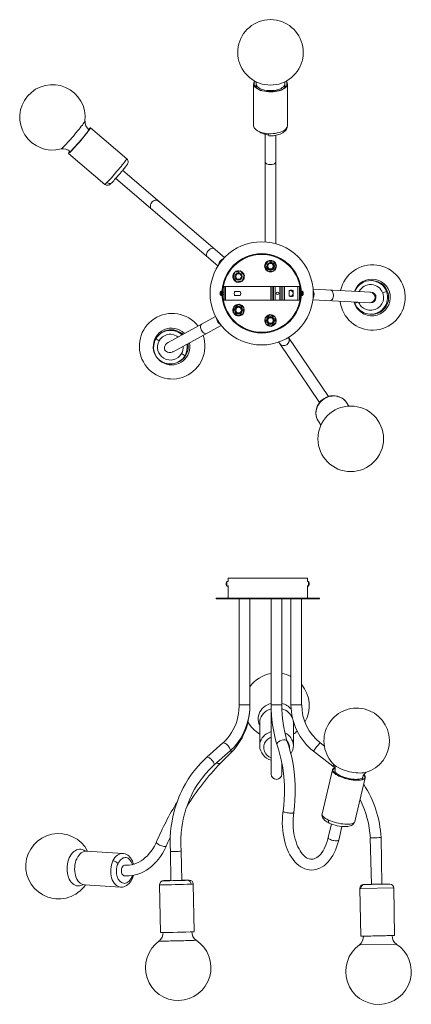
# Model space of a CAD drawing. Header units: millimetres. Extents: x -305 to 1056, y -895 to 352.
# Tile 1 of 2: x -305 to 188, y -888 to 352. Entities that reach past the tile are written whole.
import ezdxf

# ---------------------------------------------------------------- set-up
doc = ezdxf.new("R2010")
doc.units = ezdxf.units.MM

msp = doc.modelspace()

# ---------------------------------------------------------------- linework, layer by layer
at = {"color": 7, "linetype": 'Continuous', "lineweight": 15}
for p, q in [((-10.1, 271.7), (-10.1, 218.9)), ((-6.9, 271.7), (-6.9, 266.8)), ((29.1, 266.8), (29.1, 271.7)), ((32.4, 218.9), (32.4, 271.7)), ((-217.2, 213.5), (-217.6, 213.8)), ((-169.9, 177.3), (-215.5, 216.3)), ((4.4, 209.3), (4.4, 72.6)), ((17.9, 70.2), (17.9, 206.8)), ((-241, 186.5), (-240.6, 186.2)), ((-243.1, 184), (-197.6, 145)), ((-46.8, 52.9), (-175, 162.6)), ((-183.8, 152.4), (-55.1, 42.2)), ((3.7, 42), (7.4, 48.4)), ((7.4, 35.5), (3.7, 42)), ((3.7, 42), (4, 42)), ((7.6, 48.1), (4, 42)), ((4, 42), (7.6, 35.8)), ((6.1, 42.1), (6.1, 42)), ((7.4, 48.4), (14.8, 48.4)), ((7.4, 48.4), (7.6, 48.1)), ((14.7, 48.1), (7.6, 48.1)), ((11.9, 46.9), (11.9, 46.8)), ((14.8, 48.4), (14.7, 48.1)), ((18.2, 42), (14.7, 48.1)), ((14.7, 35.8), (18.2, 42)), ((14.8, 48.4), (18.6, 42)), ((18.6, 42), (14.8, 35.5)), ((18.2, 42), (18.6, 42)), ((-36.4, 27.5), (-34, 34.5)), ((-36.4, 27.5), (-36.1, 27.5)), ((-31.6, 21.8), (-36.4, 27.5)), ((-33.8, 34.3), (-36.1, 27.5)), ((-36.1, 27.5), (-31.5, 22.2)), ((-34.1, 28.1), (-34, 27.9)), ((-34, 34.5), (-26.7, 35.9)), ((-34, 34.5), (-33.8, 34.3)), ((-34, 27.9), (-34, 27.6)), ((-26.8, 35.6), (-33.8, 34.3)), ((-28.4, 33.9), (-28.4, 33.8)), ((-26.7, 35.9), (-26.8, 35.6)), ((-22.2, 30.2), (-26.8, 35.6)), ((-26.7, 35.9), (-21.8, 30.3)), ((-24.5, 23.5), (-22.2, 30.2)), ((-21.8, 30.3), (-24.3, 23.2)), ((-22.2, 30.2), (-21.8, 30.3)), ((7.6, 35.8), (7.4, 35.5)), ((14.8, 35.5), (7.4, 35.5)), ((7.6, 35.8), (14.7, 35.8)), ((14.7, 35.8), (14.8, 35.5)), ((-47.4, -0.8), (-47.4, 16.2)), ((-47.4, 16.2), (47.6, 16.2)), ((-45.4, 16.2), (-45.4, -0.8)), ((-24.3, 23.2), (-31.6, 21.8)), ((-31.5, 22.2), (-31.6, 21.8)), ((-31.5, 22.2), (-24.5, 23.5)), ((-24.5, 23.5), (-24.3, 23.2)), ((11.4, -0.8), (11.4, 16.2)), ((13.4, 16.2), (13.4, -0.8)), ((15, -0.8), (15, 16.2)), ((17, 16.2), (17, -0.8)), ((22.8, -0.8), (22.8, 16.2)), ((24.7, 16.2), (24.7, -0.8)), ((26.7, -0.8), (26.7, 16.2)), ((28.6, 16.2), (28.6, -0.8)), ((45.6, -0.8), (45.6, 16.2)), ((47.6, 16.2), (47.6, -0.8)), ((137.6, 9.3), (64.8, 13)), ((139.7, 23.7), (138.4, 23.8)), ((-52.1, 8.1), (-52.3, 8.1)), ((-52.3, 7.4), (-52.1, 7.4)), ((-52.1, 9), (-52.1, 9)), ((-52.1, 6.4), (-52.1, 6.4)), ((-49.9, 10.5), (-51.3, 10.5)), ((-51.3, 4.9), (-49.9, 4.9)), ((-47.4, 9.2), (-49, 9.2)), ((-49, 6.2), (-47.4, 6.2)), ((-26.9, 10.2), (-34.1, 10.2)), ((-34.1, 5.2), (-26.9, 5.2)), ((34.6, 11.3), (34.6, 4.2)), ((39.6, 4.3), (39.4, 4.1)), ((39.6, 4.2), (39.6, 11.3)), ((49, 9.2), (47.6, 9.2)), ((47.6, 6.2), (49, 6.2)), ((51.3, 10.5), (49.9, 10.5)), ((49.9, 4.9), (51.3, 4.9)), ((52.1, 9), (52.1, 9)), ((52.3, 8.1), (52.1, 8.1)), ((52.1, 7.4), (52.3, 7.4)), ((52.1, 6.4), (52.1, 6.4)), ((-47.4, -0.8), (47.6, -0.8)), ((-36, -16.4), (-35.1, -9)), ((-34.8, -9.2), (-35.6, -16.2)), ((-35.1, -9), (-28.3, -6)), ((-35.1, -9), (-34.8, -9.2)), ((-28.3, -6.4), (-34.8, -9.2)), ((-31.1, -8.8), (-31, -8.9)), ((-28.3, -6), (-28.3, -6.4)), ((-28.3, -6), (-22.3, -10.5)), ((-22.6, -10.6), (-28.3, -6.4)), ((-23.4, -17.7), (-22.6, -10.6)), ((-22.3, -10.5), (-23.2, -17.9)), ((-22.6, -10.6), (-22.3, -10.5)), ((64.5, -0.5), (136.9, -4.2)), ((116.9, -3.2), (117.4, -4.7)), ((-58.1, -21.5), (-117.9, -54)), ((-36, -16.4), (-35.6, -16.2)), ((-30, -20.8), (-36, -16.4)), ((-35.6, -16.2), (-30, -20.5)), ((-30, -20.5), (-23.4, -17.7)), ((-23.2, -17.9), (-30, -20.8)), ((-30, -20.5), (-30, -20.8)), ((-23.4, -17.7), (-23.2, -17.9)), ((4.3, -23.6), (10.2, -19.1)), ((5.2, -31), (4.3, -23.6)), ((4.3, -23.6), (4.6, -23.7)), ((10.3, -19.5), (4.6, -23.7)), ((4.6, -23.7), (5.4, -30.8)), ((6.4, -24.7), (6.5, -24.7)), ((6.7, -25.8), (7.2, -24.4)), ((10.2, -19.1), (10.3, -19.5)), ((10.2, -19.1), (17.1, -22)), ((16.8, -22.3), (10.3, -19.5)), ((16.8, -22.3), (17.1, -22)), ((17.7, -29.3), (16.8, -22.3)), ((17.1, -22), (18, -29.4)), ((136.2, -18.7), (137.5, -18.7)), ((-111.5, -65.9), (-50.8, -32.9)), ((5.2, -31), (5.4, -30.8)), ((12, -33.9), (5.2, -31)), ((5.4, -30.8), (12, -33.6)), ((12, -33.6), (17.7, -29.3)), ((18, -29.4), (12, -33.9)), ((12, -33.6), (12, -33.9)), ((17.7, -29.3), (18, -29.4)), ((-123.8, -40.7), (-125.1, -41.4)), ((84.1, -122.2), (33.7, -47.8)), ((-118.2, -54.2), (-119, -54.6)), ((21.3, -53.5), (22.3, -55.1)), ((22.4, -55.2), (73, -129.8)), ((-112.6, -66.5), (-111.8, -66.1)), ((-104.8, -78.7), (-103.5, -78)), ((109.8, -134.3), (106.7, -129.7)), ((71.5, -153.5), (74.6, -158.2)), ((-44.5, -357.8), (-44.7, -357.8)), ((-44.7, -358.5), (-44.5, -358.5)), ((-44.6, -356.8), (-44.5, -356.8)), ((-44.5, -359.5), (-44.6, -359.5)), ((-42.4, -355.4), (-43.7, -355.4)), ((-42.4, -351.2), (-42.4, -355.4)), ((-42.4, -351.2), (57.6, -351.2)), ((-37.8, -350.9), (19, -350.9)), ((36.2, -350.9), (53.2, -350.9)), ((57.6, -355.4), (57.6, -351.2)), ((58.9, -355.4), (57.6, -355.4)), ((59.7, -356.8), (59.7, -356.8)), ((59.9, -357.8), (59.7, -357.8)), ((59.7, -358.5), (59.9, -358.5)), ((59.7, -359.5), (59.7, -359.5)), ((-43.7, -361), (-42.3, -361)), ((-42.4, -360.1), (-42.4, -360.2)), ((-42.4, -362.1), (-42.4, -376.2)), ((57.5, -360.2), (57.5, -360.1)), ((57.5, -361), (58.9, -361)), ((57.6, -376.2), (57.6, -362.1)), ((-57.4, -376.2), (-57.4, -377.2)), ((72.6, -376.2), (-57.4, -376.2)), ((72.6, -377.2), (-57.4, -377.2)), ((-28.3, -377.2), (-28.3, -510.7)), ((-14.8, -510.7), (-14.8, -377.2)), ((12, -377.2), (12, -597.8)), ((25.5, -515.8), (25.5, -377.2)), ((36.8, -377.2), (36.8, -510.7)), ((50.3, -510.7), (50.3, -377.2)), ((72.6, -377.2), (72.6, -376.2)), ((39.8, -531.4), (40, -533.4)), ((-2.5, -533.4), (-2.5, -562.1)), ((40, -562.1), (40, -533.4)), ((40, -536.3), (40.2, -535.7)), ((40.2, -535.7), (40.8, -534.2)), ((-48.8, -558.6), (-69.1, -576.7)), ((-60.2, -586.8), (-39.8, -568.7)), ((-51.7, -584.1), (-36.4, -568.4)), ((-2.5, -562.1), (-2.5, -562.2)), ((40, -562.1), (40, -561.7)), ((65.3, -569), (89.6, -588)), ((65.3, -569), (65.3, -569)), ((78.9, -562.5), (73.6, -558.4)), ((25.5, -597.8), (25.5, -584)), ((89.1, -592.6), (76, -647.8)), ((89.6, -588), (92.2, -590.1)), ((92.3, -593.3), (91.6, -596.5)), ((117.4, -657.6), (130.5, -602.4)), ((126.6, -604.8), (127.3, -601.6)), ((87.9, -660.7), (83.8, -677.8)), ((97, -680.9), (101, -663.8)), ((136.8, -678.3), (138.1, -736.8)), ((151.5, -736.5), (150.3, -677.8)), ((-174.8, -697.8), (-220.3, -694.9)), ((-114.9, -695.6), (-114.2, -731.9)), ((-100.7, -731.6), (-101.5, -694.9)), ((-223.1, -737.3), (-177.5, -740.2)), ((-128.6, -737.2), (-127.3, -797.2)), ((-84.8, -796.3), (-86.1, -736.3)), ((123.7, -742.1), (124.9, -802.1)), ((167.4, -801.2), (166.2, -741.2)), ((128.2, -802), (128.2, -802)), ((164.2, -801.2), (128.8, -802)), ((164.2, -801.2), (164.2, -801.2)), ((169.6, -811.9), (124, -812.9))]:
    msp.add_line(p, q, dxfattribs=at)
at = {"color": 8, "linetype": 'Continuous', "lineweight": 15}
for p, q in [((-51.6, 5.1), (-51.6, 10.4)), ((-51.3, 4.9), (-51.3, 10.5)), ((51.3, 10.5), (51.3, 4.9)), ((51.6, 10.4), (51.6, 5.1)), ((101.4, -124.6), (101.6, -124.7)), ((-44, -360.8), (-44, -355.5)), ((-43.7, -361), (-43.7, -355.4)), ((58.9, -355.4), (58.9, -361)), ((59.2, -355.5), (59.2, -360.8)), ((-14.8, -510.7), (-28.3, -510.7)), ((25.5, -510.7), (12, -510.7)), ((50.3, -510.7), (36.8, -510.7)), ((166.2, -741.2), (125, -742))]:
    msp.add_line(p, q, dxfattribs=at)
at = {"color": 7, "linetype": 'Continuous', "lineweight": 15, "flags": 128}
for points in [[(-8.9, 275.1), (-9.5, 274), (-10, 272.7), (-10.1, 271.4), (-9.9, 270.1), (-9.3, 268.8), (-8.3, 267.5), (-7, 266.4), (-5.4, 265.3), (-3.5, 264.3), (-1.4, 263.4), (1, 262.7), (3.5, 262.2), (6.1, 261.8), (8.9, 261.6), (11.6, 261.5), (14.4, 261.6), (17.1, 261.9), (19.7, 262.4), (22.2, 263), (24.5, 263.8), (26.5, 264.7), (28.3, 265.7), (29.8, 266.8), (31, 268), (31.8, 269.3), (32.3, 270.6), (32.3, 270.6)], [(-8.4, 274.8), (-8.9, 274), (-9.4, 272.7), (-9.5, 271.4), (-9.3, 270.1), (-8.7, 268.9), (-7.8, 267.7), (-6.5, 266.5), (-4.9, 265.5), (-3.1, 264.5), (-1, 263.7), (1.2, 263), (3.7, 262.4), (6.3, 262.1), (8.9, 261.8), (11.6, 261.8), (14.3, 261.9), (17, 262.2), (19.5, 262.6), (21.9, 263.2), (24.1, 264), (26.1, 264.8), (27.8, 265.8), (29.3, 266.9), (30.4, 268.1), (31.2, 269.3), (31.7, 270.6), (31.7, 270.6)], [(29.1, 271.7), (29.1, 271.3), (28.8, 270.1), (28.2, 269), (27.3, 267.8), (26, 266.8), (24.4, 265.9), (22.6, 265), (20.6, 264.3), (18.4, 263.8), (16, 263.4), (13.6, 263.1), (11, 263.1), (8.5, 263.1), (6.1, 263.4), (3.7, 263.8), (1.5, 264.4), (-0.5, 265.1), (-2.3, 265.9), (-3.8, 266.9), (-5.1, 267.9), (-6, 269), (-6.6, 270.2), (-6.9, 271.4), (-6.9, 271.7)], [(-222.4, 224.7), (-222.5, 224.6), (-222.7, 224.1), (-223.2, 223.3), (-223.8, 222.3), (-224.7, 221.1), (-225.8, 219.7), (-227.1, 218.1), (-228.5, 216.3), (-230, 214.4), (-231.7, 212.4), (-233.5, 210.3), (-235.3, 208.1), (-237.1, 205.9), (-239, 203.8), (-240.8, 201.7), (-242.6, 199.7), (-244.3, 197.8), (-245.9, 196), (-247.4, 194.4), (-248.7, 193), (-249.9, 191.9), (-250.8, 190.9), (-251.6, 190.2), (-252.1, 189.8), (-252.5, 189.6)], [(-241.5, 186.7), (-242, 186), (-242.6, 185.1), (-243, 184.5), (-243.1, 184.1), (-243, 184), (-242.7, 184.2), (-242.2, 184.6), (-241.4, 185.3), (-240.4, 186.3), (-239.2, 187.5), (-237.9, 188.9), (-236.4, 190.6), (-234.8, 192.3), (-233.1, 194.2), (-231.3, 196.3), (-229.5, 198.3), (-227.7, 200.4), (-225.9, 202.6), (-224.2, 204.6), (-222.5, 206.6), (-221, 208.5), (-219.7, 210.2), (-218.4, 211.8), (-217.4, 213.2), (-216.6, 214.3), (-216, 215.2), (-215.6, 215.8), (-215.5, 216.2), (-215.5, 216.3), (-215.9, 216.1), (-216.4, 215.7), (-217.2, 215), (-217.9, 214.3)], [(-241.4, 186.7), (-241.6, 186.4), (-242.2, 185.5), (-242.6, 184.9), (-242.7, 184.6), (-242.6, 184.5), (-242.3, 184.6), (-241.8, 185.1), (-241, 185.8), (-240.1, 186.7), (-238.9, 187.9), (-237.6, 189.3), (-236.2, 190.8), (-234.6, 192.6), (-233, 194.4), (-231.2, 196.4), (-229.5, 198.4), (-227.7, 200.4), (-226, 202.5), (-224.3, 204.5), (-222.7, 206.4), (-221.3, 208.3), (-219.9, 209.9), (-218.7, 211.5), (-217.7, 212.8), (-216.9, 213.9), (-216.4, 214.8), (-216, 215.4), (-215.8, 215.8), (-215.9, 215.9), (-216.3, 215.7), (-216.8, 215.3), (-217.5, 214.6), (-217.9, 214.2)], [(-217.6, 213.8), (-217.6, 213.6), (-217.8, 213.2), (-218.3, 212.5), (-219, 211.5), (-219.8, 210.3), (-220.9, 209), (-222.1, 207.4), (-223.5, 205.8), (-224.9, 204), (-226.5, 202.1), (-228.1, 200.2), (-229.8, 198.3), (-231.4, 196.4), (-233, 194.6), (-234.5, 192.9), (-235.9, 191.4), (-237.2, 190), (-238.3, 188.8), (-239.3, 187.9), (-240, 187.1), (-240.6, 186.7), (-240.9, 186.5), (-241, 186.5)], [(8.9, 208.8), (6.1, 209.1), (3.5, 209.5), (1, 210), (-1.4, 210.7), (-3.5, 211.6), (-5.4, 212.6), (-7, 213.7), (-8.3, 214.8), (-9.3, 216.1), (-9.9, 217.4), (-10.1, 218.7), (-10.1, 218.9)], [(11.1, 206.2), (13.7, 206.3), (14.7, 206.3), (16.4, 206.5), (18.1, 206.8), (19.9, 207.2), (21.7, 207.7), (23.4, 208.3), (25.1, 209.1), (26.6, 210), (28.1, 211), (29.3, 212.1), (30.4, 213.3), (31.3, 214.7), (31.9, 216.1), (32.3, 217.6), (32.4, 218.9)], [(9.1, 206.2), (9.4, 206.2), (11.1, 206.2)], [(-179.4, 157.4), (-177.9, 159.2), (-177.3, 159.9), (-176.3, 161.1), (-175.3, 162.2), (-174.4, 163.4), (-173.5, 164.5), (-172.6, 165.6), (-171.8, 166.6), (-171.1, 167.6), (-170.5, 168.4), (-169.9, 169.1), (-169.5, 169.8), (-169.1, 170.4), (-168.7, 171.1), (-168.5, 171.7), (-168.3, 172.4), (-168.2, 173.2), (-168.2, 174.1), (-168.5, 175.2), (-169, 176.3), (-169.8, 177.2), (-170, 177.3)], [(-197.6, 145.1), (-197.4, 144.9), (-196.4, 144.3), (-195.3, 143.9), (-194.1, 143.8), (-193.1, 144), (-192.3, 144.3), (-191.6, 144.6), (-191.1, 144.9), (-190.3, 145.6), (-189.4, 146.4), (-188.7, 147.1)], [(12.6, 46.7), (11.5, 46.9), (11.4, 47)], [(-28.3, 33.8), (-28.4, 33.8), (-28.9, 33.9)], [(39.6, 10.5), (38.9, 11.1), (38.1, 11.7)], [(38.3, 3.9), (39, 4.3), (39.6, 5)], [(-103, -41), (-100.7, -42.5), (-99.2, -43.8)], [(-117.9, -54), (-120, -55.5), (-121.3, -57.2), (-122.1, -58.8), (-122.4, -60.1), (-122.5, -61.2), (-122.4, -62), (-122.4, -62.4), (-122.3, -62.7), (-122.2, -62.9), (-122.1, -63.1), (-121.8, -63.7), (-121.2, -64.5), (-120, -65.6), (-118.6, -66.3), (-116.7, -66.8), (-114.3, -66.8), (-111.5, -65.9)], [(-119, -54.6), (-118.9, -54.6), (-117.5, -54.1)], [(77.9, -125.1), (75.8, -126.7), (75, -127.4), (73.8, -128.7), (72.6, -130.1), (71.5, -131.8), (70.5, -133.6), (69.6, -135.5), (68.9, -137.6), (68.5, -139.8), (68.3, -142), (68.3, -144.2), (68.6, -146.5), (69.2, -148.7), (70, -150.9), (71.1, -152.9), (71.8, -153.9)], [(-42.4, -360.2), (-42.4, -360.8), (-42.4, -361.4), (-42.4, -361.8), (-42.4, -362.1), (-42.4, -362.1), (-42.4, -362), (-42.4, -361.6), (-42.4, -361), (-42.4, -361)], [(57.6, -361), (57.6, -361.4), (57.6, -361.8), (57.6, -362.1), (57.6, -362.1), (57.6, -362), (57.6, -361.6), (57.6, -361), (57.5, -360.4), (57.5, -360.2)], [(-28.3, -510.7), (-28.3, -512.9), (-28.6, -517.2), (-29.1, -521.5), (-29.9, -525.8), (-31, -529.9), (-32.3, -534), (-33.9, -537.9), (-35.7, -541.7), (-37.8, -545.4), (-40.1, -548.8), (-42.5, -552.1), (-45.2, -555.2), (-47.9, -557.9), (-48.8, -558.6)], [(-39.8, -568.7), (-38, -567), (-34.8, -563.8), (-31.8, -560.3), (-29, -556.6), (-26.4, -552.7), (-24.1, -548.6), (-22, -544.4), (-20.2, -540), (-18.6, -535.5), (-17.3, -530.9), (-16.3, -526.2), (-15.5, -521.4), (-15, -516.6), (-14.8, -512), (-14.8, -510.7)], [(-36.4, -568.4), (-34.8, -566.7), (-32, -563.4), (-29.4, -559.9), (-26.9, -556.1), (-24.7, -552.2), (-22.7, -548.1), (-20.9, -543.8), (-19.3, -539.4), (-18, -534.9), (-16.8, -530.2), (-16, -525.5), (-15.3, -520.7), (-14.9, -515.9), (-14.8, -513)], [(12, -508.8), (9.9, -509.4), (7.3, -510.5), (4.9, -511.9), (2.8, -513.5), (0.8, -515.3), (-0.8, -517.3), (-2.2, -519.5), (-3.3, -521.8), (-4, -524.3), (-4.4, -526.7), (-4.4, -529.3), (-4.1, -531.7), (-3.4, -534.2), (-2.5, -536.3)], [(-2.5, -533.4), (-2.5, -532.9), (-2.3, -530.5), (-1.7, -528.1), (-0.7, -525.8), (0.6, -523.7), (2.2, -521.7), (4.1, -519.9), (6.2, -518.3), (8.5, -517), (11.1, -516), (12, -515.7)], [(19.9, -558.3), (19.9, -558.2), (21.3, -557.1), (23.2, -556.1), (25.3, -555.3), (27.5, -554.9), (29.4, -554.8), (30.9, -555.2), (31.7, -555.9), (31.8, -556.1)], [(40.4, -646.4), (41.3, -638.7), (41.9, -630.9), (42.3, -623), (42.2, -611.2), (41.4, -599.4), (39.9, -587.9), (37.8, -576.6), (36, -569.4), (34, -562.3), (31.8, -556.1)], [(19, -560.3), (21.2, -566.5), (23, -573), (24.7, -579.7), (26.6, -590.1), (28, -600.8), (28.7, -611.7), (28.8, -622.7), (28.5, -630), (27.9, -637.3), (27, -644.5)], [(19.9, -558.3), (19.9, -558.3), (19.1, -559.4), (19.1, -560.5), (19.1, -560.5)], [(-69.1, -576.7), (-76.6, -583.9), (-82.9, -591.1), (-88.2, -597.9), (-92.5, -604.3), (-96, -610.1), (-98.8, -615.2), (-101, -619.6), (-102.7, -623.3), (-104.2, -627), (-105.7, -630.6), (-107, -634.3), (-108.2, -638), (-109.3, -641.6), (-110.5, -646.1), (-111.9, -651.6), (-112.9, -657), (-113.9, -663.3), (-114.7, -670.3), (-115.2, -678.2), (-115.3, -686.8), (-114.9, -695.6)], [(-101.4, -695.1), (-101.8, -686.6), (-101.8, -678.8), (-101.3, -671.7), (-100.6, -665.3), (-99.7, -659.6), (-98.7, -654.6), (-97.5, -649.6), (-96.4, -645.5), (-95.4, -642.2), (-94.3, -638.9), (-93.1, -635.6), (-91.8, -632.2), (-90.4, -628.9), (-88.9, -625.5), (-86.9, -621.6), (-84.4, -617), (-81.9, -612.7), (-78.8, -608), (-75.1, -602.9), (-70.8, -597.7), (-65.9, -592.2), (-60.2, -586.8)], [(92.4, -590), (91.8, -590.2), (90.6, -590.8), (89.8, -591.5), (89.2, -592.2), (89.1, -593.1), (89.3, -594.1), (89.8, -595.1), (90.7, -596.2), (92, -597.2), (93.5, -598.3), (95.3, -599.4), (97.3, -600.4), (99.6, -601.4), (102, -602.3), (104.6, -603.2), (107.3, -603.9), (110, -604.5), (112.7, -605), (115.4, -605.4), (117.9, -605.6), (120.3, -605.7), (122.6, -605.7), (124.6, -605.5), (126.4, -605.2), (127.9, -604.7), (129, -604.2), (129.9, -603.5), (130.4, -602.7), (130.6, -601.8), (130.4, -600.8), (129.8, -599.8), (128.9, -598.8), (128.7, -598.6)], [(92.5, -590.3), (92.3, -590.4), (91.1, -590.9), (90.3, -591.6), (89.8, -592.4), (89.7, -593.3), (89.9, -594.2), (90.4, -595.2), (91.3, -596.2), (92.5, -597.3), (93.9, -598.3), (95.7, -599.3), (97.7, -600.3), (99.9, -601.3), (102.3, -602.2), (104.8, -603), (107.4, -603.7), (110, -604.3), (112.6, -604.8), (115.2, -605.2), (117.7, -605.4), (120, -605.5), (122.2, -605.5), (124.2, -605.3), (125.9, -605), (127.4, -604.5), (128.5, -604), (129.3, -603.3), (129.8, -602.5), (130, -601.7), (129.8, -600.7), (129.2, -599.7), (128.5, -598.8)], [(102.4, -601.3), (100.2, -600.4), (98.3, -599.5), (96.5, -598.5), (95.1, -597.6), (93.9, -596.6), (93, -595.6), (92.5, -594.7), (92.3, -593.8), (92.3, -593.3)], [(130.8, -595.8), (130.1, -595.9), (128.3, -596.3), (126.2, -596.4), (123.9, -596.5), (121.5, -596.4), (118.9, -596.2), (116.2, -595.9), (113.4, -595.4), (110.6, -594.8), (107.9, -594.1), (105.2, -593.3), (102.6, -592.4)], [(127.3, -601.6), (127.1, -602.3), (126.4, -602.9), (125.5, -603.5), (124.2, -603.9), (122.6, -604.2), (120.8, -604.4), (118.8, -604.5), (116.6, -604.4), (114.3, -604.2), (111.9, -603.8), (109.5, -603.3), (107, -602.7), (104.6, -602.1), (102.4, -601.3)], [(27, -644.5), (26.7, -646.8), (26.3, -651.1), (26.1, -655.4), (26, -659.8), (26.2, -664.1), (26.5, -668.4), (27, -672.7), (27.7, -676.9), (28.6, -681), (29.7, -685), (30.9, -688.9), (32.3, -692.6), (33.9, -696.1), (35.6, -699.5), (37.5, -702.6), (39.6, -705.6), (41.8, -708.3), (44.1, -710.7), (46.6, -712.8), (49.2, -714.6), (51.8, -716.1), (54.5, -717.2), (57.3, -718.1), (60, -718.5), (62.8, -718.7), (65.5, -718.5), (68.2, -718.1), (70.8, -717.3), (73.4, -716.2), (76, -714.8), (78.5, -713.2), (80.9, -711.2), (83.2, -708.9), (85.4, -706.3), (87.4, -703.5), (89.4, -700.5), (91.1, -697.2), (92.8, -693.7), (94.2, -690), (95.5, -686.2), (96.6, -682.2), (97, -680.9)], [(83.8, -677.8), (83.4, -679.6), (82.4, -682.9), (81.3, -686.1), (80.1, -689.1), (78.7, -691.8), (77.3, -694.3), (75.8, -696.6), (74.3, -698.6), (72.7, -700.3), (71.1, -701.8), (69.5, -703), (67.9, -703.9), (66.3, -704.6), (64.7, -705), (63.1, -705.2), (61.3, -705.1), (59.7, -704.7), (58.1, -704.1), (56.4, -703.2), (54.7, -702), (53.1, -700.5), (51.5, -698.8), (49.9, -696.8), (48.4, -694.6), (47, -692.1), (45.6, -689.3), (44.4, -686.4), (43.3, -683.3), (42.3, -679.9), (41.4, -676.5), (40.7, -672.9), (40.2, -669.2), (39.8, -665.4), (39.6, -661.5), (39.5, -657.7), (39.7, -653.8), (39.9, -650), (40.4, -646.4)], [(76, -647.8), (76, -648), (75.8, -649.4), (76, -650.8), (76.4, -652.1), (77.1, -653.4), (78.1, -654.7), (79.3, -656), (80.7, -657.1), (82.2, -658), (83.8, -658.9), (85.1, -659.5)], [(85, -659.5), (87.2, -660.5), (89.7, -661.4), (92.4, -662.2), (95.1, -662.9), (97.9, -663.4), (100.4, -663.8), (102.8, -664), (105, -664), (108.5, -663.9), (111.5, -663.2), (113, -662.7), (114.5, -661.7), (116.2, -660.1), (117.4, -657.6)], [(-120.1, -688.5), (-118, -683.7), (-115.2, -677.7)], [(136.9, -678.3), (136.9, -678.3), (137.6, -678.3), (139, -678.2), (140.9, -678.1), (143.1, -678), (143.2, -678)], [(150.2, -677.8), (150.1, -677.8), (149.1, -677.8), (147.6, -677.9), (145.5, -678), (143.3, -678), (143.2, -678)], [(-222.3, -695), (-222.4, -694.9), (-224.1, -693.8), (-225.9, -693), (-227.7, -692.5), (-229.5, -692.5), (-231.4, -692.7), (-233.2, -693.3), (-235, -694.3), (-236.7, -695.5), (-238.3, -697.1), (-239.8, -699), (-241.1, -701.1), (-242.3, -703.4), (-243.2, -705.9), (-244, -708.5), (-244.6, -711.3), (-244.9, -714.1), (-245, -717)], [(-172.8, -726), (-170.7, -726.1), (-166.9, -726), (-163.2, -725.6), (-159.4, -724.8), (-155.8, -723.8), (-152.2, -722.5), (-148.6, -720.8), (-145.2, -718.9), (-141.9, -716.7), (-138.7, -714.2), (-135.6, -711.4), (-132.7, -708.4), (-129.9, -705.1), (-127.3, -701.6), (-124.9, -697.9), (-122.7, -694), (-120.7, -689.9), (-120.1, -688.5)], [(-132.5, -683.2), (-133.3, -685.1), (-135.1, -688.6), (-137.1, -691.9), (-139.2, -695.1), (-141.5, -698), (-143.9, -700.6), (-146.5, -703.1), (-149.1, -705.3), (-151.9, -707.2), (-154.7, -708.8), (-157.7, -710.1), (-160.7, -711.2), (-163.7, -712), (-166.8, -712.4), (-170, -712.6), (-171.9, -712.5)], [(-230, -733.8), (-231.3, -732.1), (-232.6, -730.2), (-233.6, -728), (-234.4, -725.6), (-235, -723), (-235.4, -720.4), (-235.5, -717.6), (-235.4, -714.8), (-235.1, -712.1), (-234.6, -709.4), (-233.8, -706.8), (-232.8, -704.4), (-231.6, -702.2), (-230.3, -700.2), (-228.8, -698.5), (-227.2, -697.1), (-225.5, -696), (-223.7, -695.3), (-221.9, -694.9), (-220.3, -694.9)], [(-161.4, -711.4), (-161.5, -710.9), (-162.1, -709.1), (-162.8, -707.3), (-163.7, -705.5), (-164.7, -703.9), (-165.9, -702.4), (-167.3, -701), (-168.7, -699.9), (-170.3, -699), (-172, -698.3), (-173.8, -697.9), (-174.7, -697.8)], [(-245, -717), (-244.9, -719.8), (-244.5, -722.6), (-244, -725.2), (-243.2, -727.7), (-242.2, -730.1), (-241, -732.2), (-239.7, -734), (-238.2, -735.6), (-236.6, -736.9), (-234.9, -737.8), (-233.1, -738.4), (-231.3, -738.7), (-229.4, -738.6), (-227.6, -738.2), (-225.7, -737.4), (-225, -737)], [(-180.9, -710.3), (-181.4, -711.6), (-181.9, -712.9), (-182.3, -714.5), (-182.8, -717.2), (-183, -720.2), (-182.9, -721.9), (-182.7, -723.6), (-181.9, -727), (-180.6, -730.2), (-178.7, -732.8), (-176.4, -734.6), (-174, -735.4), (-172.7, -735.5), (-171.6, -735.3), (-170.4, -735), (-169.4, -734.5), (-168.1, -733.7), (-167, -732.7), (-166, -731.6), (-164.8, -729.9), (-163.9, -728.2)], [(-172.6, -726), (-173.6, -725.8), (-174.6, -725.3), (-175.4, -724.4), (-176, -723.3), (-176.5, -721.9), (-176.7, -720.4), (-176.7, -718.9), (-176.5, -717.3), (-176.1, -715.9), (-175.4, -714.6), (-174.6, -713.6), (-173.6, -712.9), (-172.6, -712.6), (-172, -712.5)], [(-177.6, -740.2), (-177.3, -740.2), (-175.4, -740.2), (-173.6, -739.8), (-171.8, -739.2), (-170.1, -738.3), (-168.5, -737.1), (-167, -735.7), (-165.6, -734.1), (-164.4, -732.3), (-163.3, -730.4), (-163.2, -730.1)], [(-123.5, -732.1), (-123.3, -732.1), (-122.8, -732.2), (-121.2, -732.2), (-118.8, -732.1), (-115.5, -732.1), (-111.8, -732), (-108, -732), (-106.1, -731.9), (-104.3, -731.9), (-102.6, -731.8), (-101, -731.8), (-99.2, -731.8), (-97.6, -731.7), (-96.2, -731.7), (-94.6, -731.6), (-93.4, -731.6)], [(-114.2, -731.7), (-115.7, -731.8), (-117.3, -731.8), (-118.7, -731.9), (-120.3, -731.9), (-121.5, -732)], [(-121.7, -732), (-122.1, -732), (-122.7, -732), (-123.2, -732.1), (-123.6, -732.1), (-124, -732.1), (-124.4, -732.2), (-124.7, -732.2), (-125.1, -732.3), (-125.7, -732.6), (-126.4, -733), (-127.3, -733.8), (-128, -734.8), (-128.4, -735.9), (-128.6, -737.1), (-128.6, -737.2)], [(129.4, -736.9), (129.2, -737), (128.9, -737), (128.7, -737), (128.5, -737), (128.4, -737), (128.3, -737), (128.2, -737), (128.1, -737), (127.9, -737), (127.4, -737.1), (126.5, -737.5), (125.4, -738.2), (124.6, -739.1), (124, -740.2), (123.7, -741.3), (123.7, -742.1)], [(129.5, -736.9), (130.1, -736.9), (130.8, -736.9), (131.7, -736.9), (133.5, -736.9), (135.9, -736.8), (137.4, -736.8), (139, -736.7), (142.5, -736.7), (146.5, -736.6), (150.4, -736.5), (154, -736.4), (156.9, -736.4), (158.1, -736.3), (159, -736.3), (159.8, -736.3), (160.4, -736.3), (160.8, -736.3), (161, -736.3), (161, -736.3)], [(149.8, -736.5), (150.6, -736.5), (151.2, -736.5), (151.5, -736.5), (151.5, -736.5), (151, -736.5), (150.2, -736.5), (149.2, -736.5), (147.9, -736.6), (146.4, -736.6), (144.8, -736.6), (143.3, -736.7), (141.8, -736.7), (140.5, -736.7), (139.4, -736.7), (138.6, -736.8), (138.2, -736.8), (138.1, -736.8), (138.1, -736.8)], [(153.5, -801.4), (150.8, -801.5), (148.1, -801.5), (145.3, -801.6), (142.5, -801.7), (139.8, -801.7), (137.2, -801.8), (134.8, -801.8), (132.6, -801.9), (130.5, -801.9), (128.8, -802), (127.4, -802), (126.2, -802), (125.5, -802), (125, -802.1), (125, -802.1), (125.3, -802.1), (125.9, -802.1), (126.9, -802), (128, -802)], [(153.3, -801.4), (150.7, -801.5), (148, -801.5), (145.3, -801.6), (142.6, -801.7), (140, -801.7), (137.5, -801.8), (135.1, -801.8), (132.9, -801.9), (131, -801.9), (129.3, -802), (127.9, -802), (126.8, -802), (126, -802), (125.6, -802), (125.6, -802.1), (125.8, -802), (126.5, -802), (127.5, -802), (128.1, -802)], [(128.2, -802), (128.3, -802), (128.8, -802)], [(164.3, -801.2), (164.5, -801.2), (165.6, -801.2), (166.3, -801.2), (166.8, -801.2), (166.8, -801.2), (166.5, -801.2), (165.9, -801.2), (164.9, -801.2), (163.6, -801.2), (162, -801.3), (160.2, -801.3), (158.1, -801.3), (155.7, -801.4), (153.3, -801.4)], [(164.3, -801.2), (165, -801.2), (166.1, -801.2), (166.9, -801.2), (167.3, -801.2), (167.4, -801.2), (167.1, -801.2), (166.5, -801.2), (165.5, -801.2), (164.1, -801.2), (162.5, -801.2), (160.6, -801.3), (158.4, -801.3), (156, -801.4), (153.5, -801.4)], [(-129, -808.1), (-128.9, -808.1), (-128.6, -808.1), (-127.9, -808.1), (-126.8, -808.1), (-125.5, -808.1), (-123.8, -808.1), (-121.9, -808.1), (-119.7, -808.1), (-117.4, -808.1), (-114.8, -808), (-112.1, -808), (-109.3, -807.9), (-106.5, -807.9), (-103.7, -807.8), (-100.8, -807.7), (-98.1, -807.7), (-95.5, -807.6), (-93, -807.5), (-90.7, -807.5), (-88.7, -807.4), (-86.9, -807.3), (-85.4, -807.3), (-84.2, -807.2), (-83.4, -807.2), (-82.9, -807.1), (-82.7, -807.1), (-82.7, -807.1)]]:
    msp.add_lwpolyline(points, dxfattribs=at)
at = {"color": 8, "linetype": 'Continuous', "lineweight": 15, "flags": 128}
for points in [[(8.9, 207.4), (7.3, 207.5), (4.9, 207.9), (2.5, 208.5), (0.1, 209.4), (-1.1, 210), (-2.2, 210.6), (-3.3, 211.6)], [(32.4, 218.9), (32.3, 217.9), (31.8, 216.6), (31, 215.3), (29.8, 214.1), (28.3, 213), (26.5, 211.9), (24.5, 211), (22.2, 210.3), (19.7, 209.7), (17.1, 209.2), (14.4, 208.9), (11.6, 208.8), (8.9, 208.8)], [(-169.9, 177.3), (-169.9, 177.3), (-170.1, 176.9), (-170.4, 176.2), (-171.1, 175.3), (-171.9, 174.2), (-172.9, 172.8), (-174.1, 171.3), (-175.5, 169.5), (-177, 167.6), (-178.6, 165.7), (-180.4, 163.6), (-182.2, 161.5), (-184, 159.4), (-185.8, 157.3), (-187.5, 155.3), (-189.2, 153.4), (-190.8, 151.6), (-192.3, 150), (-193.7, 148.6), (-194.9, 147.3)], [(4.4, 173.1), (4.4, 172.9), (4.7, 172.2), (5.3, 171.5), (6.2, 170.9), (7.4, 170.4), (8.8, 170.1), (10.3, 169.9), (11.9, 169.9), (13.4, 170.1), (14.8, 170.4), (16, 170.9), (17, 171.5), (17.6, 172.2), (17.9, 172.9), (17.9, 173.1)], [(-194.9, 147.3), (-195.8, 146.4), (-196.6, 145.7), (-197.2, 145.2), (-197.5, 145), (-197.6, 145)], [(-138.3, 113.4), (-138.5, 113.6), (-139.4, 114.7), (-139.9, 116), (-140.1, 117.4), (-140, 118.9), (-139.6, 120.3), (-138.8, 121.7), (-137.8, 122.9), (-136.6, 123.9), (-135.2, 124.5), (-133.7, 124.9), (-132.3, 124.9), (-131, 124.5), (-129.8, 123.9), (-129.5, 123.6)], [(-68.5, 53.7), (-68.7, 53.8), (-69.2, 54.7), (-69.5, 55.7), (-69.5, 56.9), (-69.1, 58.2), (-68.6, 59.6), (-67.7, 60.9), (-66.7, 62.1), (-65.6, 63.1), (-64.3, 63.9), (-63.1, 64.4), (-61.9, 64.6), (-60.8, 64.5), (-59.9, 64.1), (-59.7, 63.9)], [(86.5, 11.9), (86.8, 11.9), (87.7, 11.6), (88.6, 10.9), (89.3, 9.9), (89.8, 8.7), (90.2, 7.3), (90.3, 5.7), (90.3, 4.2), (90, 2.7), (89.5, 1.3), (88.8, 0.1), (88, -0.8), (87, -1.4), (86.1, -1.6), (85.8, -1.6)], [(122.1, -3.4), (122.5, -4.3), (123.2, -5.7), (124.1, -7.1), (125.9, -9.1), (128.4, -11.1), (129.8, -11.9), (131.4, -12.6), (135, -13.5), (138.9, -13.6), (142.8, -12.7), (146.4, -10.8), (149.3, -8.3), (150.5, -6.8), (151.5, -5.3), (152.2, -3.7), (152.8, -2.1), (153.2, -0.1), (153.4, 1.8), (153.4, 3.7), (153.1, 6.1), (152.5, 8.2), (152.5, 8.2)], [(-69, -42.8), (-69.2, -42.9), (-70.2, -43.1), (-71.3, -43), (-72.4, -42.5), (-73.5, -41.8), (-74.6, -40.8), (-75.5, -39.5), (-76.2, -38.1), (-76.8, -36.7), (-77, -35.3), (-77.1, -33.9), (-76.8, -32.7), (-76.4, -31.8), (-75.7, -31.1), (-75.5, -30.9)], [(-105.4, -47.2), (-106.9, -46.1), (-110.6, -44.5), (-114.5, -43.9), (-116.4, -43.9), (-118.2, -44.2), (-119.8, -44.6), (-121.4, -45.2), (-123.2, -46.1), (-124.9, -47.2), (-126.3, -48.4), (-127.9, -50.2), (-129.1, -52)], [(71.5, -153.5), (71.2, -153.1), (70, -150.9), (69.1, -148.5), (68.6, -145.9), (68.4, -143.3), (68.5, -140.7), (69, -138.1), (69.9, -135.5), (71.1, -133.1), (72.6, -130.8), (74.3, -128.7), (76.4, -126.8), (78.6, -125.1), (81, -123.8), (83.6, -122.7), (86.2, -122), (88.9, -121.6), (91.7, -121.5), (94.3, -121.8), (96.9, -122.5), (99.3, -123.4), (101.6, -124.7)], [(12, -544.4), (11.1, -544.6), (8.5, -545.7), (6.2, -547), (4.1, -548.5), (2.2, -550.3), (0.6, -552.3), (-0.7, -554.5), (-1.7, -556.8), (-2.3, -559.2), (-2.5, -561.6), (-2.5, -562.1)], [(12, -551.5), (10.1, -552.3), (7.6, -554), (6.5, -555), (5.4, -556.2), (3.6, -559.1), (2.6, -562.4), (2.6, -566), (3.5, -569.4), (5.3, -572.5), (6.4, -573.8), (7.7, -574.9), (9, -575.9), (10.4, -576.7), (12, -577.4)], [(-39.8, -568.7), (-39.6, -568.4), (-39.4, -567.8), (-39.5, -566.9), (-39.9, -565.8), (-40.5, -564.6), (-41.3, -563.4), (-42.2, -562.2), (-43.3, -561), (-44.4, -560), (-45.6, -559.2), (-46.6, -558.7), (-47.5, -558.4), (-48.3, -558.4), (-48.8, -558.6)], [(-38.1, -569), (-39.2, -568.9), (-39.7, -568.7)], [(-60.2, -586.8), (-59.9, -586.5), (-59.8, -585.8), (-59.9, -584.9), (-60.2, -583.9), (-60.8, -582.7), (-61.6, -581.5), (-62.6, -580.2), (-63.7, -579.1), (-64.8, -578.1), (-65.9, -577.3), (-67, -576.8), (-67.9, -576.5), (-68.6, -576.5), (-69.1, -576.7)], [(40.4, -646.4), (40.3, -646.6), (39.8, -646.8), (39.1, -647), (38, -647.1), (36.7, -647.1), (35.2, -647), (33.7, -646.8), (32.1, -646.6), (30.7, -646.3), (29.4, -645.9), (28.3, -645.6), (27.6, -645.2), (27.1, -644.8), (27, -644.5)], [(84.2, -655.7), (82.2, -654.6), (80.4, -653.6), (78.8, -652.5), (77.6, -651.4), (76.7, -650.4), (76.2, -649.3), (76, -648.4), (76, -647.8)], [(84.2, -655.7), (84, -657.5), (84.4, -659), (85.1, -659.5)], [(117.4, -657.6), (117.3, -657.9), (116.8, -658.7), (115.9, -659.4), (114.7, -660), (113.3, -660.4), (111.5, -660.8), (109.5, -661), (107.2, -661), (104.8, -660.9), (102.2, -660.7), (99.6, -660.3), (96.9, -659.8), (94.2, -659.2), (91.5, -658.4), (88.9, -657.6), (86.5, -656.7), (84.2, -655.7)], [(83.8, -677.8), (83.8, -678), (84, -678.6), (84.6, -679.2), (85.5, -679.8), (86.6, -680.4), (88, -680.9), (89.5, -681.3), (91, -681.7), (92.5, -681.9), (93.9, -682)], [(93.9, -682), (95.1, -681.9), (96, -681.7), (96.6, -681.3), (96.9, -680.9), (97, -680.9)], [(-121.8, -689.2), (-123, -689.1), (-124.3, -688.8), (-125.7, -688.4), (-127.1, -687.8), (-128.6, -687.2), (-129.8, -686.4), (-130.9, -685.7), (-131.8, -684.9), (-132.3, -684.2), (-132.5, -683.6), (-132.5, -683.2)], [(-174.8, -697.8), (-176.4, -697.8), (-178.2, -698.2), (-179.9, -699), (-181.7, -700), (-183.3, -701.4), (-184.8, -703.1), (-186.1, -705.1), (-187.3, -707.3)], [(-162.8, -711.7), (-162.8, -711.5), (-164.2, -708.3), (-166.1, -705.7), (-168.3, -703.9), (-170.8, -703.1), (-172, -703), (-173.2, -703.2), (-174.3, -703.5), (-175.4, -704), (-176.6, -704.8), (-177.8, -705.8), (-178.8, -706.9), (-180, -708.6), (-180.9, -710.3)], [(-187.3, -707.3), (-188.3, -709.7), (-189, -712.3), (-189.6, -715), (-189.9, -717.8), (-190, -720.5), (-189.9, -723.3), (-189.5, -726), (-188.9, -728.5), (-188.1, -730.9), (-187, -733.1), (-185.8, -735.1), (-184.4, -736.7), (-182.9, -738.1), (-181.3, -739.2), (-179.6, -739.9), (-177.8, -740.2), (-177.6, -740.2)], [(-163.9, -728.2), (-163.1, -729.3), (-163.2, -730)], [(-93.4, -731.6), (-92.7, -731.5), (-92.1, -731.5), (-91.6, -731.5), (-91.2, -731.4), (-91.3, -731.4), (-91.5, -731.4)], [(-121.5, -732), (-122.2, -732), (-122.7, -732), (-123.2, -732.1), (-123.6, -732.1), (-123.6, -732.1), (-123.5, -732.1)]]:
    msp.add_lwpolyline(points, dxfattribs=at)
at = {"color": 7, "linetype": 'Continuous', "lineweight": 15}
for centre, radius in [((0, 7.7), 65), ((0, 7.7), 50), ((0, 7.7), 49), ((11.1, 42), 4.5), ((11.1, 42), 3.5), ((-29.1, 28.9), 4.5), ((-29.1, 28.9), 3.5), ((19.9, 7.7), 1.6), ((-29.1, -13.4), 4.5), ((-29.1, -13.4), 3.5), ((11.1, -26.5), 5), ((11.1, -26.5), 4.5), ((11.1, -26.5), 3.5), ((112.1, -175.5), 41.3)]:
    msp.add_circle(centre, radius, dxfattribs=at)
for centre, radius, start, end in [((11.1, 311.2), 41.3, 289.563, 250.437), ((-12, 271.9), 5.16, 358.3317, 27.9825), ((34.3, 271.9), 5.16, 151.3479, 181.6903), ((26.5, 271.6), 5.31, 348.9719, 37.327), ((26.8, 271.6), 5.5, 349.0974, 39.0628), ((-263.4, 229.4), 41.2, 353.4812, 285.4139), ((11.1, 314), 43.9, 251.68, 288.32), ((-208.9, 224.2), 13.5, 178.2423, 230.1161), ((13.9, 208.1), 5.13, 171.8244, 200.7676), ((-249.9, 176.3), 13.5, 48.7912, 101.3902), ((-337.4, 290.7), 206.7, 315.9981, 319.8607), ((11.1, 42), 7.25, 122.8299, 177.1701), ((11.1, 42), 7.25, 182.8299, 237.1701), ((11.1, 42), 5, 180, 71.8264), ((11.1, 42), 7.25, 62.8299, 117.1701), ((11.8, 45.9), 1, 80.621, 149.4565), ((11.1, 42), 7.25, 2.8299, 57.1701), ((11.1, 42), 7.25, 302.8299, 357.1701), ((139.6, 2.5), 41.2, 186.5392, 167.6536), ((-29.1, 28.9), 7.25, 133.6926, 188.0327), ((-29.1, 28.9), 7.25, 193.6926, 248.0327), ((-29.1, 28.9), 7.25, 73.6926, 128.0327), ((-28.6, 32.9), 1, 81.8488, 150.6843), ((-29.1, 28.9), 7.25, 13.6926, 68.0327), ((-29.1, 28.9), 7.25, 313.6926, 8.0327), ((11.1, 42), 7.25, 242.8299, 297.1701), ((138.8, 2.5), 23.1, 194.7222, 160.101), ((-29.1, 28.9), 7.25, 253.6926, 308.0327), ((137.3, 2.6), 21.2, 20.0858, 158.4316), ((138.6, 2.5), 21.3, 290.103, 87.0739), ((-47.3, 7.7), 5.02, 164.8317, 175.8107), ((-47.3, 7.7), 5.02, 184.1893, 195.1683), ((-47.3, 7.7), 5, 148.2737, 164.6676), ((-46.4, 7.7), 5.77, 176.5201, 183.4799), ((-47.3, 7.7), 5, 195.3324, 211.7263), ((-51.3, 10.2), 0.36, 90, 148.2737), ((-51.3, 5.3), 0.36, 211.7263, 270), ((-25.8, 7.7), 8.65, 163.2034, 196.7966), ((-33, 7.7), 6.57, 337.632, 22.368), ((37.1, 5.2), 6.57, 67.632, 112.368), ((36, 7.7), 3.5, 245.8851, 114.1149), ((37.1, 12.4), 8.65, 253.2034, 286.7966), ((51.3, 10.2), 0.36, 31.7263, 90), ((51.3, 5.3), 0.36, 270, 328.2737), ((47.3, 7.7), 5, 15.3324, 31.7263), ((47.3, 7.7), 5, 328.2737, 344.6676), ((47.3, 7.7), 5.02, 4.1893, 15.1683), ((46.4, 7.7), 5.77, 356.5201, 3.4799), ((47.3, 7.7), 5.02, 344.8317, 355.8107), ((137.3, 2.6), 21.2, 200.0931, 20.1077), ((136, 2.6), 6.75, 267.1093, 87.0635), ((137.2, 2.6), 6.75, 267.0959, 87.0769), ((204.3, -129.6), 147.2, 108.6388, 110.623), ((-29.1, -13.4), 7.25, 146.1417, 200.4818), ((-29.1, -13.4), 7.25, 86.1417, 140.4818), ((-29.1, -13.4), 5, 116.9399, 115.2037), ((-30.7, -9.7), 1, 112.5202, 181.3557), ((-29.1, -13.4), 7.25, 26.1417, 80.4818), ((-29.1, -13.4), 7.25, 326.8424, 20.4818), ((-112.7, -58.9), 41.3, 37.9767, 19.0821), ((-29.1, -13.4), 7.25, 206.1417, 260.4818), ((-29.1, -13.4), 7.25, 266.1417, 320.4818), ((11.1, -26.5), 7.25, 159.6998, 214.0399), ((11.1, -26.5), 7.25, 99.6998, 154.0399), ((7.4, -25), 1, 158.3759, 227.2114), ((11.1, -26.5), 7.25, 39.6998, 94.0399), ((11.1, -26.5), 7.25, 339.6998, 34.0399), ((138.6, 2.5), 21.2, 267.0865, 290.1007), ((-113.4, -59.2), 23.1, 45.555, 183.6469), ((11.1, -26.5), 7.25, 219.6998, 274.0399), ((11.1, -26.5), 7.25, 279.6998, 334.0399), ((-114.9, -60.1), 21.2, 150.0096, 329.9976), ((-114.9, -60.1), 21.2, 47.1646, 150.0145), ((-103.7, -5.3), 53.2, 236.1575, 241.479), ((-113.7, -59.4), 21.2, 59.9997, 118.5227), ((28, -51.4), 6.72, 213.2663, 31.8225), ((-113.4, -59.3), 23.1, 183.6192, 11.4703), ((-115, -60.1), 16.2, 150.0078, 329.9994), ((-113.6, -59.4), 21.2, 298.5298, 9.8549), ((-114.9, -60.1), 21.2, 330.0204, 9.8658), ((-114.4, -62.9), 3.97, 297.3525, 319.6811), ((-65.2, -8.6), 69.5, 239.0736, 243.2456), ((90.1, -142.5), 21.3, 57.9329, 124.9688), ((93.1, -138.3), 16.1, 29.7661, 58.8953), ((91.6, -139.9), 18.2, 34.1671, 56.8448), ((-39.7, -358.2), 5.02, 164.8317, 175.8107), ((-39.7, -358.2), 5.02, 184.1893, 195.1683), ((-39.7, -358.2), 5, 148.2737, 164.6676), ((-38.8, -358.2), 5.77, 176.5201, 183.4799), ((-39.7, -358.2), 5, 195.3324, 211.7263), ((-43.7, -355.7), 0.36, 90, 148.2737), ((-37.8, -352.9), 2, 90, 121.7883), ((19, -353.9), 3, 64.1581, 90), ((36.2, -353.9), 3, 90, 115.8419), ((53.2, -352.9), 2, 58.2117, 90), ((58.9, -355.7), 0.36, 31.7263, 90), ((54.9, -358.2), 5, 15.3324, 31.7263), ((54.9, -358.2), 5, 328.2737, 344.6676), ((54.9, -358.2), 5.02, 4.1893, 15.1683), ((54, -358.2), 5.77, 356.5201, 3.4799), ((54.9, -358.2), 5.02, 344.8317, 355.8107), ((-43.7, -360.6), 0.36, 211.7263, 270), ((58.9, -360.6), 0.36, 270, 328.2737), ((18.7, -511.9), 41.3, 99.418, 144.3019), ((18.7, -511.9), 41.3, 63.9342, 80.582), ((18.7, -511.9), 41.3, 330.128, 39.9437), ((183.8, -511.5), 171.8, 179.7241, 196.6097), ((19.6, -531.4), 23.4, 41.5102, 75.5428), ((182.8, -511.6), 157.4, 179.6596, 196.4435), ((20.3, -535), 20, 20.871, 74.7552), ((110.9, -510.7), 74, 179.9903, 231.9959), ((110.9, -510.7), 60.5, 179.9896, 231.9921), ((119.7, -556), 41.3, 285.6543, 227.631), ((18.7, -511.9), 41.3, 209.0917, 238.9924), ((18.7, -511.9), 41.3, 301.0076, 309.1869), ((16.9, -561.6), 19.4, 182.0736, 255.3581), ((23.3, -562.4), 16.6, 323.8719, 2.4517), ((178.1, -806.6), 319.9, 135.9243, 148.4174), ((83.6, -590.8), 9.1, 344.4549, 32.9738), ((113, -560.6), 33.4, 230.8043, 251.8751), ((18.7, -597.8), 6.75, 180, 0), ((136.3, -603.3), 9.11, 120.3007, 168.7883), ((14.3, -685), 136.2, 2.9984, 33.0188), ((14.7, -685), 122.3, 3.0483, 26.7043), ((218.2, -833.2), 381.4, 148.3857, 156.8454), ((-255.8, -713.9), 41.2, 27.3405, 325.3253), ((-113.8, -573.8), 121.7, 269.5049, 274.1748), ((-106.9, -655.2), 40.1, 272.7637, 277.776), ((-188.4, -718.1), 10.9, 45.9988, 83.9179), ((-184.3, -719.9), 23.4, 334.4161, 346.9129), ((-94.5, -970.9), 239.5, 89.2656, 91.4724), ((-93.6, -736.3), 4.71, 357.126, 86.7556), ((-91.1, -736.4), 5.04, 1.429, 89.8561), ((-222.1, -726.9), 10.4, 221.4483, 264.9298), ((129.8, -741.8), 4.84, 92.8932, 183.1277), ((161.2, -741.3), 4.98, 0.9642, 87.5891), ((-137.7, -797.6), 13.6, 309.2302, 1.8513), ((-121.1, -82.7), 714.6, 269.5019, 272.9102), ((-74.4, -796.2), 13.6, 180.5116, 233.2311), ((114.5, -802.4), 13.7, 309.247, 1.8655), ((177.8, -801.1), 13.6, 180.52, 233.2587), ((-105.1, -841.7), 41.3, 125.3345, 57.0777), ((147.1, -846.6), 41.3, 125.3567, 57.0889), ((124.2, -832.1), 19.1, 90.5646, 92.8384)]:
    msp.add_arc(centre, radius, start, end, dxfattribs=at)
at = {"color": 8, "linetype": 'Continuous', "lineweight": 15}
for centre, radius, start, end in [((-191.7, 150.3), 4.35, 223.0923, 312.8017), ((-44.6, 42.1), 9.73, 113.5472, 171.0989), ((137.2, 2.6), 16.2, 20.0051, 152.6322), ((56.3, 6.7), 9.73, 329.8052, 28.0456), ((162.7, -119.3), 123.2, 109.7921, 111.5987), ((-47, -23.1), 9.73, 185.5219, 240.9906), ((-114.3, -60.4), 15.5, 329.515, 5.0774), ((21.4, -562.7), 18.6, 2.964, 64.7026), ((23.1, -564), 11.8, 354.1103, 42.1601), ((-37.9, -566.8), 2.18, 265.7434, 314.3059), ((117.9, -601.5), 61.8, 135.7406, 148.2728), ((-52.9, -577.9), 6.82, 237.4405, 266.5012), ((-53.2, -582.5), 2.18, 265.744, 314.2963), ((98.8, -592.5), 10.3, 139.6089, 153.9381), ((-121.5, -687.5), 1.73, 258.2641, 323.2503), ((-179.6, -720.6), 17.5, 334.3376, 343.7583), ((-124.3, 128), 865.2, 269.7174, 272.3435), ((-89.1, -711.2), 25.3, 270.4247, 276.8775), ((126.2, -811.3), 69.3, 91.0388, 92.1091)]:
    msp.add_arc(centre, radius, start, end, dxfattribs=at)

doc.saveas('drawing.dxf')
